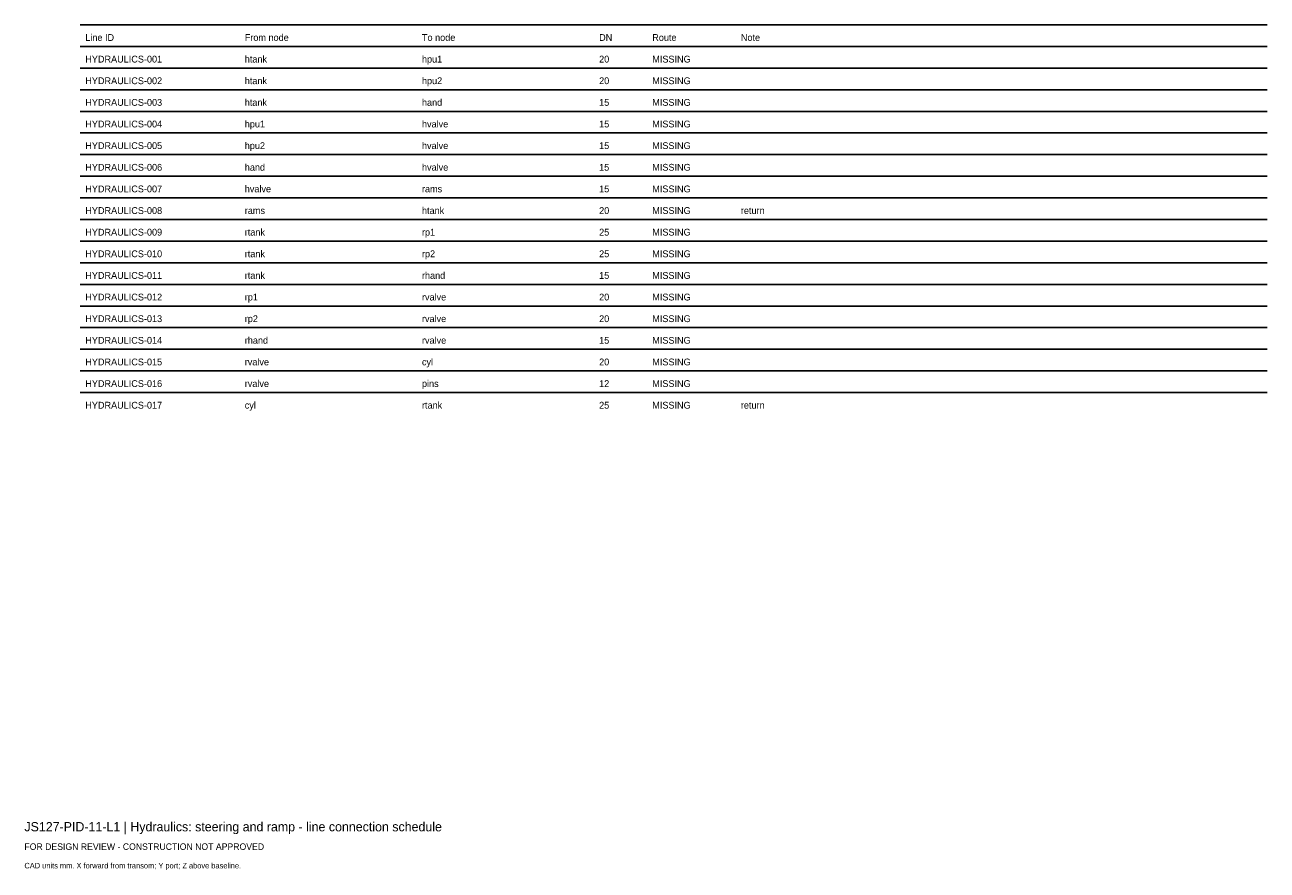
# Model space of a CAD drawing. Header units: millimetres. Extents: x 0 to 402, y -25 to 249.
import ezdxf

# ---------------------------------------------------------------- set-up
doc = ezdxf.new("R2010")
doc.units = ezdxf.units.MM
doc.layers.add('ANNOTATION', color=7, linetype='Continuous')
doc.layers.add('GEOMETRY', color=7, linetype='Continuous')

msp = doc.modelspace()

# ---------------------------------------------------------------- linework, layer by layer
at = {"layer": 'GEOMETRY'}
for p, q in [((18, 249), (402, 249)), ((18, 242), (402, 242)), ((18, 235), (402, 235)), ((18, 228), (402, 228)), ((18, 221), (402, 221)), ((18, 214), (402, 214)), ((18, 207), (402, 207)), ((18, 200), (402, 200)), ((18, 193), (402, 193)), ((18, 186), (402, 186)), ((18, 179), (402, 179)), ((18, 172), (402, 172)), ((18, 165), (402, 165)), ((18, 158), (402, 158)), ((18, 151), (402, 151)), ((18, 144), (402, 144)), ((18, 137), (402, 137)), ((18, 130), (402, 130))]:
    msp.add_line(p, q, dxfattribs=at)

# ---------------------------------------------------------------- texts
at = {"layer": 'ANNOTATION'}
for s, height, p in [('Line ID', 2.2, (19.7, 243.8)), ('From node', 2.2, (71.28, 243.8)), ('To node', 2.2, (128.6, 243.8)), ('DN', 2.2, (185.91, 243.8)), ('Route', 2.2, (203.1, 243.8)), ('Note', 2.2, (231.76, 243.8)), ('HYDRAULICS-001', 2.2, (19.7, 236.8)), ('htank', 2.2, (71.28, 236.8)), ('hpu1', 2.2, (128.6, 236.8)), ('20', 2.2, (185.91, 236.8)), ('MISSING', 2.2, (203.1, 236.8)), ('HYDRAULICS-002', 2.2, (19.7, 229.8)), ('htank', 2.2, (71.28, 229.8)), ('hpu2', 2.2, (128.6, 229.8)), ('20', 2.2, (185.91, 229.8)), ('MISSING', 2.2, (203.1, 229.8)), ('htank', 2.2, (71.28, 222.8)), ('hand', 2.2, (128.6, 222.8)), ('HYDRAULICS-003', 2.2, (19.7, 222.8)), ('15', 2.2, (185.91, 222.8)), ('MISSING', 2.2, (203.1, 222.8)), ('HYDRAULICS-004', 2.2, (19.7, 215.8)), ('hpu1', 2.2, (71.28, 215.8)), ('hvalve', 2.2, (128.6, 215.8)), ('15', 2.2, (185.91, 215.8)), ('MISSING', 2.2, (203.1, 215.8)), ('HYDRAULICS-005', 2.2, (19.7, 208.8)), ('hpu2', 2.2, (71.28, 208.8)), ('hvalve', 2.2, (128.6, 208.8)), ('15', 2.2, (185.91, 208.8)), ('MISSING', 2.2, (203.1, 208.8)), ('HYDRAULICS-006', 2.2, (19.7, 201.8)), ('hand', 2.2, (71.28, 201.8)), ('hvalve', 2.2, (128.6, 201.8)), ('15', 2.2, (185.91, 201.8)), ('MISSING', 2.2, (203.1, 201.8)), ('HYDRAULICS-007', 2.2, (19.7, 194.8)), ('hvalve', 2.2, (71.28, 194.8)), ('15', 2.2, (185.91, 194.8)), ('MISSING', 2.2, (203.1, 194.8)), ('rams', 2.2, (128.6, 194.8)), ('HYDRAULICS-008', 2.2, (19.7, 187.8)), ('rams', 2.2, (71.28, 187.8)), ('htank', 2.2, (128.6, 187.8)), ('20', 2.2, (185.91, 187.8)), ('MISSING', 2.2, (203.1, 187.8)), ('return', 2.2, (231.76, 187.8)), ('HYDRAULICS-009', 2.2, (19.7, 180.8)), ('rtank', 2.2, (71.28, 180.8)), ('rp1', 2.2, (128.6, 180.8)), ('25', 2.2, (185.91, 180.8)), ('MISSING', 2.2, (203.1, 180.8)), ('HYDRAULICS-010', 2.2, (19.7, 173.8)), ('rtank', 2.2, (71.28, 173.8)), ('rp2', 2.2, (128.6, 173.8)), ('25', 2.2, (185.91, 173.8)), ('MISSING', 2.2, (203.1, 173.8)), ('HYDRAULICS-011', 2.2, (19.7, 166.8)), ('rtank', 2.2, (71.28, 166.8)), ('rhand', 2.2, (128.6, 166.8)), ('15', 2.2, (185.91, 166.8)), ('MISSING', 2.2, (203.1, 166.8)), ('HYDRAULICS-012', 2.2, (19.7, 159.8)), ('rp1', 2.2, (71.28, 159.8)), ('rvalve', 2.2, (128.6, 159.8)), ('20', 2.2, (185.91, 159.8)), ('MISSING', 2.2, (203.1, 159.8)), ('HYDRAULICS-013', 2.2, (19.7, 152.8)), ('rp2', 2.2, (71.28, 152.8)), ('rvalve', 2.2, (128.6, 152.8)), ('20', 2.2, (185.91, 152.8)), ('MISSING', 2.2, (203.1, 152.8)), ('HYDRAULICS-014', 2.2, (19.7, 145.8)), ('rhand', 2.2, (71.28, 145.8)), ('rvalve', 2.2, (128.6, 145.8)), ('15', 2.2, (185.91, 145.8)), ('MISSING', 2.2, (203.1, 145.8)), ('HYDRAULICS-015', 2.2, (19.7, 138.8)), ('rvalve', 2.2, (71.28, 138.8)), ('cyl', 2.2, (128.6, 138.8)), ('20', 2.2, (185.91, 138.8)), ('MISSING', 2.2, (203.1, 138.8)), ('HYDRAULICS-016', 2.2, (19.7, 131.8)), ('rvalve', 2.2, (71.28, 131.8)), ('pins', 2.2, (128.6, 131.8)), ('12', 2.2, (185.91, 131.8)), ('MISSING', 2.2, (203.1, 131.8)), ('HYDRAULICS-017', 2.2, (19.7, 124.8)), ('cyl', 2.2, (71.28, 124.8)), ('rtank', 2.2, (128.6, 124.8)), ('25', 2.2, (185.91, 124.8)), ('MISSING', 2.2, (203.1, 124.8)), ('return', 2.2, (231.76, 124.8)), ('JS127-PID-11-L1 | Hydraulics: steering and ramp - line connection schedule', 3, (0, -12)), ('FOR DESIGN REVIEW - CONSTRUCTION NOT APPROVED', 2.1, (0, -18)), ('CAD units mm. X forward from transom; Y port; Z above baseline.', 1.8, (0, -24))]:
    msp.add_text(s, height=height, dxfattribs=at).set_placement(p)

doc.saveas('drawing.dxf')
